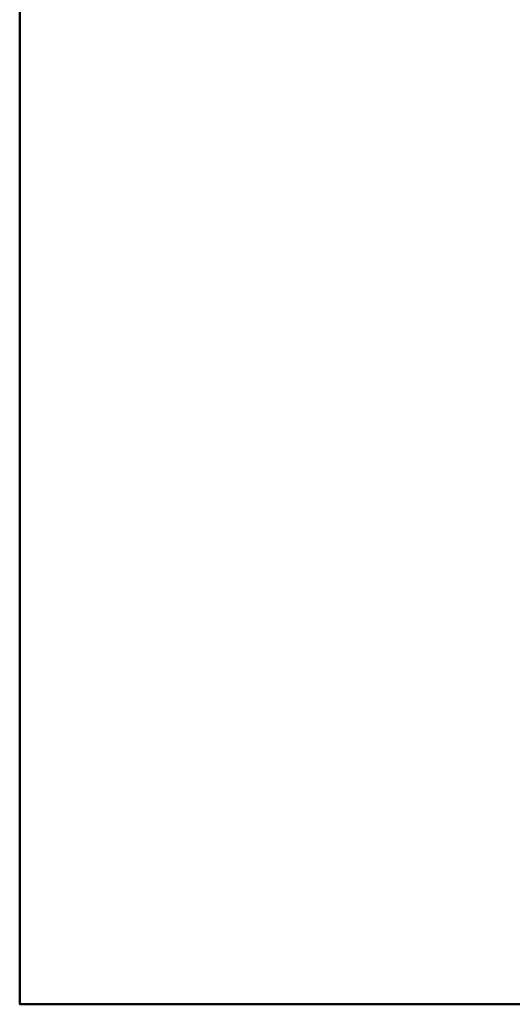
# Model space of a CAD drawing. Header units: millimetres. Extents: x -1219 to 1219, y -1219 to 1219.
# Tile 1 of 116: x -1219 to -572, y -1219 to 74. Entities that reach past the tile are written whole.
import ezdxf

# ---------------------------------------------------------------- set-up
doc = ezdxf.new("R2010")
doc.units = ezdxf.units.MM
doc.layers.add('E-LITE-EQPM', color=33, linetype='Continuous', lineweight=40)

msp = doc.modelspace()

# ---------------------------------------------------------------- meshes
at = {"layer": 'E-LITE-EQPM'}
mesh = msp.add_polyface(dxfattribs=at)
corners = [(1219.2, 1219.2), (-1219.2, 1219.2), (-1219.2, -1219.2), (1219.2, -1219.2)]
mesh.append_faces([[corners[k] for k in face] for face in [(3, 0, 1, 2)]])
mesh = msp.add_polyface(dxfattribs=at)
corners = [(1219.2, 1219.2, -304.8), (1219.2, -1219.2, -304.8), (-1219.2, -1219.2, -304.8), (-1219.2, 1219.2, -304.8)]
mesh.append_faces([[corners[k] for k in face] for face in [(2, 3, 0, 1)]])
mesh = msp.add_polyface(dxfattribs=at)
corners = [(-1219.2, -1219.2), (-1219.2, 1219.2), (-1219.2, 1219.2, -304.8), (-1219.2, -1219.2, -304.8)]
mesh.append_faces([[corners[k] for k in face] for face in [(0, 1, 2, 3)]])
mesh = msp.add_polyface(dxfattribs=at)
corners = [(1219.2, -1219.2), (-1219.2, -1219.2), (-1219.2, -1219.2, -304.8), (1219.2, -1219.2, -304.8)]
mesh.append_faces([[corners[k] for k in face] for face in [(0, 1, 2, 3)]])

doc.saveas('drawing.dxf')
